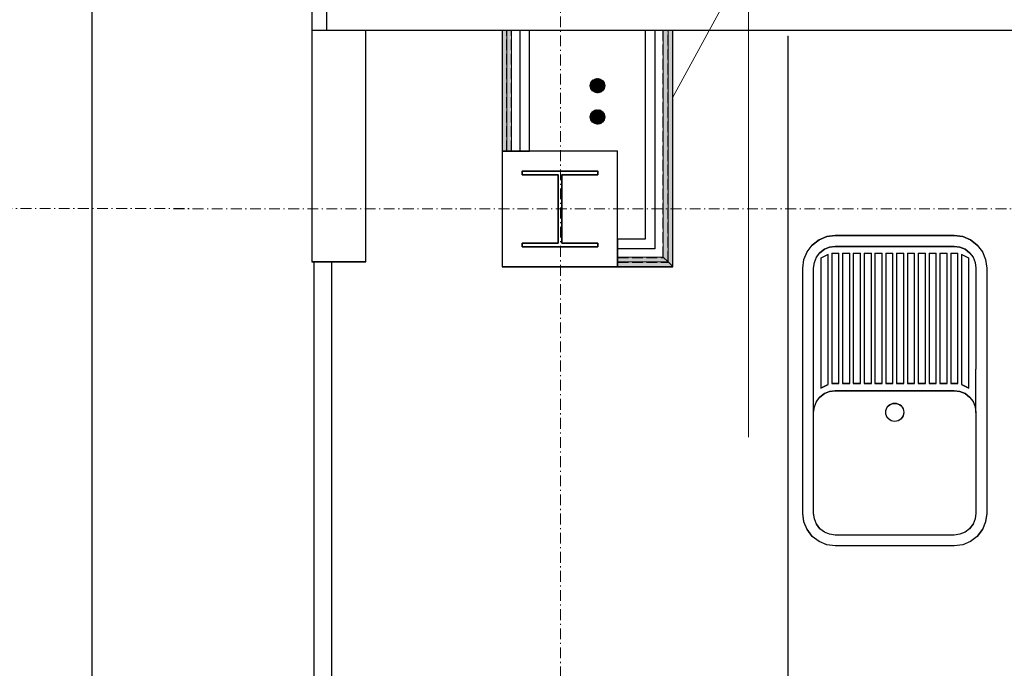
# Model space of a CAD drawing. Header units: millimetres. Extents: x -8642 to 28269, y -6609 to 3701.
# Tile 70 of 256: x 897 to 1170, y -4191 to -4011. Entities that reach past the tile are written whole.
import ezdxf

# ---------------------------------------------------------------- set-up
doc = ezdxf.new("R2010")
doc.units = ezdxf.units.MM
doc.header["$LTSCALE"] = 1000
doc.header["$MEASUREMENT"] = 0
for name, pattern in [('ArchiTECH.PC 1. Line Type', [0.004, 0.003, -0.001]), ('ArchiTECH.PC Solid Line Type', [0]), ('DASHED', [19.05, 12.7, -6.35]), ('rzut 1 pietra$0$ArchiTECH.PC 5. Line Type', [0.0053, 0.003, -0.001, 0.0003, -0.001]), ('rzut 1 pietra$0$ArchiTECH.PC Solid Line Type', [0]), ('SUFIT_1 PIETRO$0$ArchiTECH.PC Solid Line Type', [0])]:
    doc.linetypes.add(name, pattern=pattern)
doc.layers.add('IS_ARCH', color=254, linetype='Continuous', lineweight=18)
doc.layers.add('KLIMA_BEZ_ZMIAN', color=254, linetype='Continuous', lineweight=30)
for name, color, linetype in [('Kalka1', 254, 'Continuous'), ('Kalka14', 254, 'Continuous'), ('Kalka38', 254, 'Continuous'), ('Kalka6', 254, 'Continuous'), ('Kalka79', 254, 'Continuous'), ('SUFIT_1 PIETRO$0$ELEM KONSTRUKCJI - inwent', 254, 'Continuous'), ('SUFIT_1 PIETRO$0$INWENTARYZACJA', 254, 'Continuous'), ('SUFIT_1 PIETRO$0$Kalka 1', 254, 'Continuous'), ('SUFIT_1 PIETRO$0$LAYER79', 254, 'Continuous'), ('SUFIT_1 PIETRO$0$TYP SUFITÓW_NOWYCH', 254, 'Continuous')]:
    doc.layers.add(name, color=color, linetype=linetype)

msp = doc.modelspace()

# ---------------------------------------------------------------- hatches: boundary and pattern name
at = {"layer": 'Kalka38', "linetype": 'ArchiTECH.PC Solid Line Type', "true_color": 0x858585}
for points in [[(1032.53, -4047.42), (1032.53, -4013.92), (1031.23, -4013.92), (1031.23, -4047.42)], [(1033.83, -4047.42), (1033.83, -4013.92), (1032.53, -4013.92), (1032.53, -4047.42)], [(1077.2, -4078.12), (1077.2, -4013.92), (1075.9, -4013.92), (1075.9, -4076.82)], [(1078.5, -4013.92), (1077.2, -4013.92), (1077.2, -4078.12), (1078.5, -4079.42)], [(1063.23, -4078.12), (1077.2, -4078.12), (1075.9, -4076.82), (1063.23, -4076.82)], [(1078.5, -4079.42), (1077.2, -4078.12), (1063.23, -4078.12), (1063.23, -4079.42)]]:
    msp.add_hatch(color=252, dxfattribs=at).paths.add_polyline_path(points, flags=0)

# ---------------------------------------------------------------- linework, layer by layer
at = {"layer": 'IS_ARCH', "linetype": 'rzut 1 pietra$0$ArchiTECH.PC 5. Line Type'}
for p, q in [((1047.47, -3087.83), (1047.16, -6167.36)), ((-3575.49, -4062.89), (2865.34, -4063.51)), ((-3575.49, -4062.89), (8802.36, -4064.08))]:
    msp.add_line(p, q, dxfattribs=at)
at = {"layer": 'IS_ARCH', "linetype": 'rzut 1 pietra$0$ArchiTECH.PC Solid Line Type'}
for p, q in [((982.5, -3574.83), (982.5, -4013.84)), ((1099.5, -3908.02), (1099.5, -4126.6)), ((1125.38, -3946.68), (1078.5, -4032.45)), ((978.45, -3992.46), (978.45, -4015.46)), ((993.45, -4013.84), (978.45, -4013.84)), ((978.45, -4013.84), (978.45, -4077.96)), ((1887.37, -4013.84), (978.45, -4013.84)), ((993.45, -4077.96), (993.45, -4013.84)), ((1032.53, -4013.84), (1031.23, -4013.84)), ((1031.23, -4013.84), (1031.23, -4047.34)), ((1038.83, -4013.84), (1031.23, -4013.84)), ((1031.23, -4013.84), (1031.23, -4047.34)), ((1033.83, -4013.84), (1032.53, -4013.84)), ((1032.53, -4013.84), (1032.53, -4047.34)), ((1032.53, -4047.34), (1032.53, -4013.84)), ((1032.53, -4047.34), (1032.53, -4013.84)), ((1033.83, -4047.34), (1033.83, -4013.84)), ((1033.83, -4047.34), (1033.83, -4013.84)), ((1038.83, -4047.34), (1038.83, -4013.84)), ((1078.5, -4013.84), (1070.9, -4013.84)), ((1070.9, -4013.84), (1070.9, -4071.74)), ((1077.2, -4013.84), (1075.9, -4013.84)), ((1075.9, -4013.84), (1075.9, -4076.74)), ((1075.9, -4076.74), (1075.9, -4013.84)), ((1078.5, -4013.84), (1077.2, -4013.84)), ((1077.2, -4013.84), (1077.2, -4078.04)), ((1077.2, -4078.04), (1077.2, -4013.84)), ((1077.2, -4078.04), (1077.2, -4013.84)), ((1078.5, -4079.34), (1078.5, -4013.84)), ((1078.5, -4079.34), (1078.5, -4013.84)), ((1110.45, -4015.47), (1110.41, -4402.97)), ((1031.23, -4047.34), (1032.53, -4047.34)), ((1031.23, -4047.34), (1038.83, -4047.34)), ((1063.23, -4047.34), (1031.23, -4047.34)), ((1031.23, -4047.34), (1031.23, -4079.34)), ((1032.53, -4047.34), (1033.83, -4047.34)), ((1063.23, -4079.34), (1063.23, -4047.34)), ((1063.23, -4047.34), (1063.23, -4047.34)), ((1036.73, -4052.84), (1057.73, -4052.84)), ((1036.73, -4053.84), (1036.73, -4052.84)), ((1036.73, -4052.84), (1036.73, -4052.84)), ((1036.73, -4052.84), (1057.73, -4052.84)), ((1036.73, -4053.84), (1036.73, -4052.84)), ((1057.73, -4052.84), (1057.73, -4053.84)), ((1057.73, -4052.84), (1057.73, -4053.84)), ((1046.73, -4053.84), (1036.73, -4053.84)), ((1046.73, -4053.84), (1036.73, -4053.84)), ((1046.73, -4072.84), (1046.73, -4053.84)), ((1046.73, -4072.84), (1046.73, -4053.84)), ((1057.73, -4053.84), (1047.73, -4053.84)), ((1047.73, -4053.84), (1047.73, -4072.84)), ((1057.73, -4053.84), (1047.73, -4053.84)), ((1047.73, -4053.84), (1047.73, -4072.84)), ((1063.23, -4071.74), (1063.23, -4079.34)), ((1070.9, -4071.74), (1063.23, -4071.74)), ((1117.2, -4073.32), (1119.07, -4071.89)), ((1119.07, -4071.89), (1121.24, -4070.99)), ((1121.24, -4070.99), (1123.57, -4070.68)), ((1123.57, -4070.68), (1156.57, -4070.68)), ((1156.57, -4070.68), (1158.89, -4070.99)), ((1158.89, -4070.99), (1161.07, -4071.89)), ((1161.07, -4071.89), (1162.93, -4073.32)), ((1036.73, -4073.84), (1036.73, -4072.84)), ((1036.73, -4072.84), (1046.73, -4072.84)), ((1036.73, -4073.84), (1036.73, -4072.84)), ((1036.73, -4072.84), (1046.73, -4072.84)), ((1057.73, -4073.84), (1036.73, -4073.84)), ((1057.73, -4073.84), (1036.73, -4073.84)), ((1047.73, -4072.84), (1057.73, -4072.84)), ((1047.73, -4072.84), (1057.73, -4072.84)), ((1057.73, -4072.84), (1057.73, -4073.84)), ((1057.73, -4072.84), (1057.73, -4073.84)), ((1114.87, -4077.36), (1115.77, -4075.18)), ((1115.77, -4075.18), (1117.2, -4073.32)), ((1118.37, -4076.68), (1119.32, -4075.44)), ((1119.32, -4075.44), (1120.57, -4074.49)), ((1120.57, -4074.49), (1122.01, -4073.89)), ((1122.01, -4073.89), (1123.57, -4073.68)), ((1123.57, -4073.68), (1156.57, -4073.68)), ((1156.57, -4073.68), (1158.12, -4073.89)), ((1158.12, -4073.89), (1159.57, -4074.49)), ((1159.57, -4074.49), (1160.81, -4075.44)), ((1160.81, -4075.44), (1161.76, -4076.68)), ((1162.93, -4073.32), (1164.36, -4075.18)), ((1164.36, -4075.18), (1165.26, -4077.36)), ((978.45, -4077.96), (993.45, -4077.96)), ((979, -4077.96), (979, -4289.54)), ((984, -4077.96), (979, -4077.96)), ((984, -4289.54), (984, -4077.96)), ((1075.9, -4076.74), (1063.23, -4076.74)), ((1063.23, -4076.74), (1063.23, -4078.04)), ((1063.23, -4076.74), (1075.9, -4076.74)), ((1077.2, -4078.04), (1063.23, -4078.04)), ((1063.23, -4078.04), (1063.23, -4079.34)), ((1063.23, -4078.04), (1077.2, -4078.04)), ((1063.23, -4078.04), (1077.2, -4078.04)), ((1077.2, -4078.04), (1075.9, -4076.74)), ((1075.9, -4076.74), (1077.2, -4078.04)), ((1078.5, -4079.34), (1077.2, -4078.04)), ((1077.2, -4078.04), (1078.5, -4079.34)), ((1114.57, -4079.68), (1114.87, -4077.36)), ((1117.57, -4079.68), (1117.77, -4078.13)), ((1117.77, -4078.13), (1118.37, -4076.68)), ((1121.57, -4075.99), (1119.57, -4076.99)), ((1119.57, -4076.99), (1119.57, -4112.99)), ((1121.57, -4111.99), (1121.57, -4075.99)), ((1124.57, -4075.68), (1122.57, -4075.68)), ((1122.57, -4075.68), (1122.57, -4111.68)), ((1124.57, -4111.68), (1124.57, -4075.68)), ((1127.57, -4075.68), (1125.57, -4075.68)), ((1125.57, -4075.68), (1125.57, -4111.68)), ((1127.57, -4111.68), (1127.57, -4075.68)), ((1130.57, -4075.68), (1128.57, -4075.68)), ((1128.57, -4075.68), (1128.57, -4111.68)), ((1130.57, -4111.68), (1130.57, -4075.68)), ((1133.57, -4075.68), (1131.57, -4075.68)), ((1131.57, -4075.68), (1131.57, -4111.68)), ((1133.57, -4111.68), (1133.57, -4075.68)), ((1136.57, -4075.68), (1134.57, -4075.68)), ((1134.57, -4075.68), (1134.57, -4111.68)), ((1136.57, -4111.68), (1136.57, -4075.68)), ((1139.57, -4075.68), (1137.57, -4075.68)), ((1137.57, -4075.68), (1137.57, -4111.68)), ((1139.57, -4111.68), (1139.57, -4075.68)), ((1142.57, -4075.68), (1140.57, -4075.68)), ((1140.57, -4075.68), (1140.57, -4111.68)), ((1142.57, -4111.68), (1142.57, -4075.68)), ((1145.57, -4075.68), (1143.57, -4075.68)), ((1143.57, -4075.68), (1143.57, -4111.68)), ((1145.57, -4111.68), (1145.57, -4075.68)), ((1148.57, -4075.68), (1146.57, -4075.68)), ((1146.57, -4075.68), (1146.57, -4111.68)), ((1148.57, -4111.68), (1148.57, -4075.68)), ((1151.57, -4075.68), (1149.57, -4075.68)), ((1149.57, -4075.68), (1149.57, -4111.68)), ((1151.57, -4111.68), (1151.57, -4075.68)), ((1154.57, -4075.68), (1152.57, -4075.68)), ((1152.57, -4075.68), (1152.57, -4111.68)), ((1154.57, -4111.68), (1154.57, -4075.68)), ((1157.57, -4075.68), (1155.57, -4075.68)), ((1155.57, -4075.68), (1155.57, -4111.68)), ((1157.57, -4111.68), (1157.57, -4075.68)), ((1160.57, -4076.99), (1158.57, -4075.99)), ((1158.57, -4075.99), (1158.57, -4111.99)), ((1160.57, -4112.99), (1160.57, -4076.99)), ((1161.76, -4076.68), (1162.36, -4078.13)), ((1162.36, -4078.13), (1162.57, -4079.68)), ((1165.26, -4077.36), (1165.57, -4079.68)), ((1031.23, -4079.34), (1063.23, -4079.34)), ((1063.23, -4079.34), (1078.5, -4079.34)), ((1063.23, -4079.34), (1078.5, -4079.34)), ((1114.57, -4147.68), (1114.57, -4079.68)), ((1117.57, -4107.68), (1117.57, -4079.68)), ((1162.57, -4079.68), (1162.57, -4107.68)), ((1165.57, -4079.68), (1165.57, -4147.68)), ((1117.57, -4119.68), (1117.57, -4107.68)), ((1162.57, -4119.68), (1162.57, -4107.68)), ((1119.57, -4112.99), (1121.57, -4111.99)), ((1121.57, -4111.99), (1121.57, -4111.99)), ((1122.01, -4113.89), (1123.57, -4113.68)), ((1122.57, -4111.68), (1124.57, -4111.68)), ((1123.57, -4113.68), (1156.57, -4113.68)), ((1124.57, -4111.68), (1124.57, -4111.68)), ((1125.57, -4111.68), (1127.57, -4111.68)), ((1127.57, -4111.68), (1127.57, -4111.68)), ((1128.57, -4111.68), (1130.57, -4111.68)), ((1130.57, -4111.68), (1130.57, -4111.68)), ((1131.57, -4111.68), (1133.57, -4111.68)), ((1133.57, -4111.68), (1133.57, -4111.68)), ((1134.57, -4111.68), (1136.57, -4111.68)), ((1136.57, -4111.68), (1136.57, -4111.68)), ((1137.57, -4111.68), (1139.57, -4111.68)), ((1139.57, -4111.68), (1139.57, -4111.68)), ((1140.57, -4111.68), (1142.57, -4111.68)), ((1142.57, -4111.68), (1142.57, -4111.68)), ((1143.57, -4111.68), (1145.57, -4111.68)), ((1145.57, -4111.68), (1145.57, -4111.68)), ((1146.57, -4111.68), (1148.57, -4111.68)), ((1148.57, -4111.68), (1148.57, -4111.68)), ((1149.57, -4111.68), (1151.57, -4111.68)), ((1151.57, -4111.68), (1151.57, -4111.68)), ((1152.57, -4111.68), (1154.57, -4111.68)), ((1154.57, -4111.68), (1154.57, -4111.68)), ((1155.57, -4111.68), (1157.57, -4111.68)), ((1156.57, -4113.68), (1158.12, -4113.89)), ((1157.57, -4111.68), (1157.57, -4111.68)), ((1158.57, -4111.99), (1160.57, -4112.99)), ((1160.57, -4112.99), (1160.57, -4112.99)), ((1118.37, -4116.68), (1119.32, -4115.44)), ((1119.32, -4115.44), (1120.57, -4114.49)), ((1120.57, -4114.49), (1122.01, -4113.89)), ((1158.12, -4113.89), (1159.57, -4114.49)), ((1159.57, -4114.49), (1160.81, -4115.44)), ((1160.81, -4115.44), (1161.76, -4116.68)), ((1117.57, -4119.68), (1117.77, -4118.13)), ((1117.77, -4118.13), (1118.37, -4116.68)), ((1161.76, -4116.68), (1162.36, -4118.13)), ((1162.36, -4118.13), (1162.57, -4119.68)), ((1117.57, -4147.68), (1117.57, -4119.68)), ((1162.57, -4119.68), (1162.57, -4147.68)), ((1114.87, -4150.01), (1114.57, -4147.68)), ((1117.77, -4149.24), (1117.57, -4147.68)), ((1118.37, -4150.68), (1117.77, -4149.24)), ((1162.36, -4149.24), (1161.76, -4150.68)), ((1162.57, -4147.68), (1162.36, -4149.24)), ((1165.57, -4147.68), (1165.26, -4150.01)), ((1115.77, -4152.18), (1114.87, -4150.01)), ((1119.32, -4151.93), (1118.37, -4150.68)), ((1120.57, -4152.88), (1119.32, -4151.93)), ((1160.81, -4151.93), (1159.57, -4152.88)), ((1161.76, -4150.68), (1160.81, -4151.93)), ((1165.26, -4150.01), (1164.36, -4152.18)), ((1117.2, -4154.05), (1115.77, -4152.18)), ((1119.07, -4155.48), (1117.2, -4154.05)), ((1122.01, -4153.48), (1120.57, -4152.88)), ((1123.57, -4153.68), (1122.01, -4153.48)), ((1156.57, -4153.68), (1123.57, -4153.68)), ((1123.57, -4153.68), (1123.57, -4153.68)), ((1158.12, -4153.48), (1156.57, -4153.68)), ((1159.57, -4152.88), (1158.12, -4153.48)), ((1162.93, -4154.05), (1161.07, -4155.48)), ((1164.36, -4152.18), (1162.93, -4154.05)), ((1121.24, -4156.38), (1119.07, -4155.48)), ((1123.57, -4156.68), (1121.24, -4156.38)), ((1156.57, -4156.68), (1123.57, -4156.68)), ((1123.57, -4156.68), (1123.57, -4156.68)), ((1158.89, -4156.38), (1156.57, -4156.68)), ((1161.07, -4155.48), (1158.89, -4156.38))]:
    msp.add_line(p, q, dxfattribs=at)
msp.add_circle((1140.07, -4119.68), 2.5, dxfattribs=at)
at = {"layer": 'Kalka1', "color": 252, "linetype": 'ArchiTECH.PC Solid Line Type', "true_color": 0x858585}
for p, q in [((982.5, -3724.37), (982.5, -4013.92)), ((978.45, -3992.54), (978.45, -4015.54)), ((1887.37, -4013.92), (978.45, -4013.92))]:
    msp.add_line(p, q, dxfattribs=at)
at = {"layer": 'Kalka14', "color": 252, "linetype": 'ArchiTECH.PC Solid Line Type', "true_color": 0x858585}
for p, q in [((1063.23, -4047.42), (1031.23, -4047.42)), ((1031.23, -4047.42), (1031.23, -4079.42)), ((1063.23, -4079.42), (1063.23, -4047.42)), ((1057.73, -4052.92), (1036.73, -4052.92)), ((1036.73, -4052.92), (1036.73, -4053.92)), ((1057.73, -4053.92), (1057.73, -4052.92)), ((1036.73, -4053.92), (1046.73, -4053.92)), ((1046.73, -4053.92), (1046.73, -4072.92)), ((1047.73, -4072.92), (1047.73, -4053.92)), ((1047.73, -4053.92), (1057.73, -4053.92)), ((1046.73, -4072.92), (1036.73, -4072.92)), ((1036.73, -4072.92), (1036.73, -4073.92)), ((1036.73, -4073.92), (1057.73, -4073.92)), ((1057.73, -4072.92), (1047.73, -4072.92)), ((1057.73, -4073.92), (1057.73, -4072.92)), ((1031.23, -4079.42), (1063.23, -4079.42))]:
    msp.add_line(p, q, dxfattribs=at)
at = {"layer": 'Kalka38', "color": 252, "linetype": 'ArchiTECH.PC Solid Line Type', "true_color": 0x858585}
for p, q in [((1038.83, -4013.92), (1031.23, -4013.92)), ((1031.23, -4013.92), (1031.23, -4047.42)), ((1038.83, -4047.42), (1038.83, -4013.92)), ((1078.5, -4013.92), (1070.9, -4013.92)), ((1070.9, -4013.92), (1070.9, -4071.82)), ((1078.5, -4079.42), (1078.5, -4013.92)), ((1031.23, -4047.42), (1038.83, -4047.42)), ((1063.23, -4071.82), (1063.23, -4079.42)), ((1070.9, -4071.82), (1063.23, -4071.82)), ((1063.23, -4079.42), (1078.5, -4079.42))]:
    msp.add_line(p, q, dxfattribs=at)
at = {"layer": 'Kalka38', "color": 252, "linetype": 'ArchiTECH.PC 1. Line Type', "true_color": 0x858585}
for p, q in [((1032.53, -4047.42), (1032.53, -4013.92)), ((1033.83, -4047.42), (1033.83, -4013.92)), ((1075.9, -4076.82), (1075.9, -4013.92)), ((1077.2, -4078.12), (1077.2, -4013.92)), ((1063.23, -4076.82), (1075.9, -4076.82)), ((1063.23, -4078.12), (1077.2, -4078.12))]:
    msp.add_line(p, q, dxfattribs=at)
at = {"layer": 'Kalka6', "color": 252, "linetype": 'ArchiTECH.PC Solid Line Type', "true_color": 0x858585}
for p, q in [((993.45, -4013.92), (978.45, -4013.92)), ((978.45, -4013.92), (978.45, -4078.05)), ((993.45, -4078.05), (993.45, -4013.92)), ((1117.2, -4073.4), (1119.07, -4071.97)), ((1119.07, -4071.97), (1121.24, -4071.08)), ((1121.24, -4071.08), (1123.57, -4070.77)), ((1123.57, -4070.77), (1156.57, -4070.77)), ((1156.57, -4070.77), (1158.89, -4071.08)), ((1158.89, -4071.08), (1161.07, -4071.97)), ((1161.07, -4071.97), (1162.93, -4073.4)), ((1114.87, -4077.44), (1115.77, -4075.27)), ((1115.77, -4075.27), (1117.2, -4073.4)), ((1118.37, -4076.77), (1119.32, -4075.53)), ((1119.32, -4075.53), (1120.57, -4074.57)), ((1120.57, -4074.57), (1122.01, -4073.97)), ((1122.01, -4073.97), (1123.57, -4073.77)), ((1123.57, -4073.77), (1156.57, -4073.77)), ((1156.57, -4073.77), (1158.12, -4073.97)), ((1158.12, -4073.97), (1159.57, -4074.57)), ((1159.57, -4074.57), (1160.81, -4075.53)), ((1160.81, -4075.53), (1161.76, -4076.77)), ((1162.93, -4073.4), (1164.36, -4075.27)), ((1164.36, -4075.27), (1165.26, -4077.44)), ((978.45, -4078.05), (993.45, -4078.05)), ((979, -4078.05), (979, -4289.62)), ((984, -4078.05), (979, -4078.05)), ((984, -4289.62), (984, -4078.05)), ((1114.57, -4079.77), (1114.87, -4077.44)), ((1117.57, -4079.77), (1117.77, -4078.22)), ((1117.77, -4078.22), (1118.37, -4076.77)), ((1121.57, -4076.07), (1119.57, -4077.07)), ((1119.57, -4077.07), (1119.57, -4113.07)), ((1121.57, -4112.07), (1121.57, -4076.07)), ((1124.57, -4075.77), (1122.57, -4075.77)), ((1122.57, -4075.77), (1122.57, -4111.77)), ((1124.57, -4111.77), (1124.57, -4075.77)), ((1127.57, -4075.77), (1125.57, -4075.77)), ((1125.57, -4075.77), (1125.57, -4111.77)), ((1127.57, -4111.77), (1127.57, -4075.77)), ((1130.57, -4075.77), (1128.57, -4075.77)), ((1128.57, -4075.77), (1128.57, -4111.77)), ((1130.57, -4111.77), (1130.57, -4075.77)), ((1133.57, -4075.77), (1131.57, -4075.77)), ((1131.57, -4075.77), (1131.57, -4111.77)), ((1133.57, -4111.77), (1133.57, -4075.77)), ((1136.57, -4075.77), (1134.57, -4075.77)), ((1134.57, -4075.77), (1134.57, -4111.77)), ((1136.57, -4111.77), (1136.57, -4075.77)), ((1139.57, -4075.77), (1137.57, -4075.77)), ((1137.57, -4075.77), (1137.57, -4111.77)), ((1139.57, -4111.77), (1139.57, -4075.77)), ((1142.57, -4075.77), (1140.57, -4075.77)), ((1140.57, -4075.77), (1140.57, -4111.77)), ((1142.57, -4111.77), (1142.57, -4075.77)), ((1145.57, -4075.77), (1143.57, -4075.77)), ((1143.57, -4075.77), (1143.57, -4111.77)), ((1145.57, -4111.77), (1145.57, -4075.77)), ((1148.57, -4075.77), (1146.57, -4075.77)), ((1146.57, -4075.77), (1146.57, -4111.77)), ((1148.57, -4111.77), (1148.57, -4075.77)), ((1151.57, -4075.77), (1149.57, -4075.77)), ((1149.57, -4075.77), (1149.57, -4111.77)), ((1151.57, -4111.77), (1151.57, -4075.77)), ((1154.57, -4075.77), (1152.57, -4075.77)), ((1152.57, -4075.77), (1152.57, -4111.77)), ((1154.57, -4111.77), (1154.57, -4075.77)), ((1157.57, -4075.77), (1155.57, -4075.77)), ((1155.57, -4075.77), (1155.57, -4111.77)), ((1157.57, -4111.77), (1157.57, -4075.77)), ((1160.57, -4077.07), (1158.57, -4076.07)), ((1158.57, -4076.07), (1158.57, -4112.07)), ((1160.57, -4113.07), (1160.57, -4077.07)), ((1161.76, -4076.77), (1162.36, -4078.22)), ((1162.36, -4078.22), (1162.57, -4079.77)), ((1165.26, -4077.44), (1165.57, -4079.77)), ((1114.57, -4147.77), (1114.57, -4079.77)), ((1117.57, -4107.77), (1117.57, -4079.77)), ((1162.57, -4079.77), (1162.57, -4107.77)), ((1165.57, -4079.77), (1165.57, -4147.77)), ((1117.57, -4119.77), (1117.57, -4107.77)), ((1162.57, -4119.77), (1162.57, -4107.77)), ((1119.57, -4113.07), (1121.57, -4112.07)), ((1122.57, -4111.77), (1124.57, -4111.77)), ((1125.57, -4111.77), (1127.57, -4111.77)), ((1128.57, -4111.77), (1130.57, -4111.77)), ((1131.57, -4111.77), (1133.57, -4111.77)), ((1134.57, -4111.77), (1136.57, -4111.77)), ((1137.57, -4111.77), (1139.57, -4111.77)), ((1140.57, -4111.77), (1142.57, -4111.77)), ((1143.57, -4111.77), (1145.57, -4111.77)), ((1146.57, -4111.77), (1148.57, -4111.77)), ((1149.57, -4111.77), (1151.57, -4111.77)), ((1152.57, -4111.77), (1154.57, -4111.77)), ((1155.57, -4111.77), (1157.57, -4111.77)), ((1158.57, -4112.07), (1160.57, -4113.07)), ((1118.37, -4116.77), (1119.32, -4115.53)), ((1119.32, -4115.53), (1120.57, -4114.57)), ((1120.57, -4114.57), (1122.01, -4113.97)), ((1122.01, -4113.97), (1123.57, -4113.77)), ((1123.57, -4113.77), (1156.57, -4113.77)), ((1156.57, -4113.77), (1158.12, -4113.97)), ((1158.12, -4113.97), (1159.57, -4114.57)), ((1159.57, -4114.57), (1160.81, -4115.53)), ((1160.81, -4115.53), (1161.76, -4116.77)), ((1117.57, -4119.77), (1117.77, -4118.22)), ((1117.77, -4118.22), (1118.37, -4116.77)), ((1161.76, -4116.77), (1162.36, -4118.22)), ((1162.36, -4118.22), (1162.57, -4119.77)), ((1117.57, -4147.77), (1117.57, -4119.77)), ((1162.57, -4119.77), (1162.57, -4147.77)), ((1114.87, -4150.1), (1114.57, -4147.77)), ((1117.77, -4149.32), (1117.57, -4147.77)), ((1162.57, -4147.77), (1162.36, -4149.32)), ((1165.57, -4147.77), (1165.26, -4150.1)), ((1115.77, -4152.27), (1114.87, -4150.1)), ((1118.37, -4150.77), (1117.77, -4149.32)), ((1119.32, -4152.01), (1118.37, -4150.77)), ((1161.76, -4150.77), (1160.81, -4152.01)), ((1162.36, -4149.32), (1161.76, -4150.77)), ((1165.26, -4150.1), (1164.36, -4152.27)), ((1117.2, -4154.13), (1115.77, -4152.27)), ((1119.07, -4155.56), (1117.2, -4154.13)), ((1120.57, -4152.97), (1119.32, -4152.01)), ((1122.01, -4153.56), (1120.57, -4152.97)), ((1123.57, -4153.77), (1122.01, -4153.56)), ((1156.57, -4153.77), (1123.57, -4153.77)), ((1158.12, -4153.56), (1156.57, -4153.77)), ((1159.57, -4152.97), (1158.12, -4153.56)), ((1160.81, -4152.01), (1159.57, -4152.97)), ((1162.93, -4154.13), (1161.07, -4155.56)), ((1164.36, -4152.27), (1162.93, -4154.13)), ((1121.24, -4156.46), (1119.07, -4155.56)), ((1123.57, -4156.77), (1121.24, -4156.46)), ((1156.57, -4156.77), (1123.57, -4156.77)), ((1158.89, -4156.46), (1156.57, -4156.77)), ((1161.07, -4155.56), (1158.89, -4156.46))]:
    msp.add_line(p, q, dxfattribs=at)
msp.add_circle((1140.07, -4119.77), 2.5, dxfattribs=at)
at = {"layer": 'Kalka79', "color": 252, "linetype": 'ArchiTECH.PC Solid Line Type', "true_color": 0x858585}
msp.add_line((1110.45, -4015.56), (1110.41, -4403.06), dxfattribs=at)
at = {"layer": 'KLIMA_BEZ_ZMIAN', "ltscale": 0.05}
for p, q in [((1055.66, -4029.15), (1057.56, -4027.25)), ((1055.66, -4029.33), (1057.74, -4027.25)), ((1055.67, -4029.49), (1057.9, -4027.26)), ((1055.68, -4028.95), (1057.36, -4027.27)), ((1055.69, -4029.64), (1058.05, -4027.28)), ((1055.72, -4028.73), (1057.14, -4027.31)), ((1055.73, -4029.78), (1058.19, -4027.32)), ((1055.77, -4029.92), (1058.33, -4027.36)), ((1055.82, -4028.46), (1056.87, -4027.41)), ((1055.82, -4030.04), (1058.45, -4027.41)), ((1055.88, -4030.16), (1058.57, -4027.47)), ((1055.94, -4030.28), (1058.69, -4027.53)), ((1056.01, -4030.38), (1058.79, -4027.6)), ((1056.06, -4028.04), (1056.45, -4027.65)), ((1056.09, -4030.49), (1058.9, -4027.68)), ((1056.17, -4030.58), (1058.99, -4027.76)), ((1056.25, -4030.67), (1059.08, -4027.84)), ((1056.35, -4030.76), (1059.17, -4027.94)), ((1056.44, -4030.84), (1059.25, -4028.03)), ((1056.55, -4030.91), (1059.32, -4028.14)), ((1056.66, -4030.98), (1059.39, -4028.25)), ((1056.77, -4031.04), (1059.45, -4028.36)), ((1056.89, -4031.09), (1059.5, -4028.48)), ((1057.02, -4031.14), (1059.55, -4028.61)), ((1057.16, -4031.18), (1059.59, -4028.75)), ((1057.3, -4031.21), (1059.62, -4028.89)), ((1057.46, -4031.24), (1059.65, -4029.05)), ((1057.63, -4031.24), (1059.65, -4029.22)), ((1057.81, -4031.24), (1059.65, -4029.4)), ((1058.01, -4031.21), (1059.62, -4029.6)), ((1058.25, -4031.16), (1059.57, -4029.84)), ((1058.54, -4031.04), (1059.45, -4030.13))]:
    msp.add_line(p, q, dxfattribs=at)
at = {"layer": 'KLIMA_BEZ_ZMIAN', "linetype": 'DASHED', "ltscale": 0.5}
for p, q in [((1055.66, -4037.8), (1057.56, -4035.91)), ((1055.66, -4037.98), (1057.74, -4035.91)), ((1055.68, -4038.14), (1057.9, -4035.92)), ((1055.68, -4037.61), (1057.36, -4035.93)), ((1055.7, -4038.3), (1058.05, -4035.94)), ((1055.73, -4037.38), (1057.14, -4035.97)), ((1055.73, -4038.44), (1058.2, -4035.98)), ((1055.78, -4038.57), (1058.33, -4036.02)), ((1055.82, -4037.11), (1056.87, -4036.07)), ((1055.83, -4038.7), (1058.46, -4036.07)), ((1055.88, -4038.82), (1058.58, -4036.13)), ((1055.95, -4038.93), (1058.69, -4036.19)), ((1056.02, -4039.04), (1058.8, -4036.26)), ((1056.08, -4036.68), (1056.44, -4036.32)), ((1056.09, -4039.14), (1058.9, -4036.33)), ((1056.17, -4039.24), (1059, -4036.41)), ((1056.26, -4039.33), (1059.09, -4036.5)), ((1056.35, -4039.41), (1059.17, -4036.59)), ((1056.45, -4039.49), (1059.25, -4036.69)), ((1056.55, -4039.57), (1059.33, -4036.79)), ((1056.66, -4039.63), (1059.39, -4036.9)), ((1056.78, -4039.7), (1059.45, -4037.02)), ((1056.9, -4039.75), (1059.51, -4037.14)), ((1057.03, -4039.8), (1059.56, -4037.27)), ((1057.16, -4039.84), (1059.6, -4037.4)), ((1057.31, -4039.87), (1059.63, -4037.55)), ((1057.46, -4039.89), (1059.65, -4037.7)), ((1057.63, -4039.9), (1059.66, -4037.87)), ((1057.81, -4039.9), (1059.66, -4038.05)), ((1058.01, -4039.87), (1059.63, -4038.26)), ((1058.25, -4039.82), (1059.57, -4038.49)), ((1058.54, -4039.7), (1059.46, -4038.78))]:
    msp.add_line(p, q, dxfattribs=at)
at = {"layer": 'KLIMA_BEZ_ZMIAN', "ltscale": 0.05}
msp.add_circle((1057.65, -4029.24), 2, dxfattribs=at)
at = {"layer": 'KLIMA_BEZ_ZMIAN', "ltscale": 0.5}
msp.add_circle((1057.66, -4037.9), 2, dxfattribs=at)
at = {"layer": 'SUFIT_1 PIETRO$0$ELEM KONSTRUKCJI - inwent', "linetype": 'SUFIT_1 PIETRO$0$ArchiTECH.PC Solid Line Type'}
for p, q in [((1063.23, -4047.42), (1031.23, -4047.42)), ((1031.23, -4047.42), (1031.23, -4079.42)), ((1063.23, -4079.42), (1063.23, -4047.42)), ((1063.23, -4047.42), (1063.23, -4047.42)), ((1036.73, -4052.92), (1057.73, -4052.92)), ((1036.73, -4053.92), (1036.73, -4052.92)), ((1036.73, -4052.92), (1036.73, -4052.92)), ((1036.73, -4052.92), (1057.73, -4052.92)), ((1036.73, -4053.92), (1036.73, -4052.92)), ((1057.73, -4052.92), (1057.73, -4053.92)), ((1057.73, -4052.92), (1057.73, -4053.92)), ((1046.73, -4053.92), (1036.73, -4053.92)), ((1046.73, -4053.92), (1036.73, -4053.92)), ((1046.73, -4072.92), (1046.73, -4053.92)), ((1046.73, -4072.92), (1046.73, -4053.92)), ((1057.73, -4053.92), (1047.73, -4053.92)), ((1047.73, -4053.92), (1047.73, -4072.92)), ((1057.73, -4053.92), (1047.73, -4053.92)), ((1047.73, -4053.92), (1047.73, -4072.92)), ((1036.73, -4073.92), (1036.73, -4072.92)), ((1036.73, -4072.92), (1046.73, -4072.92)), ((1036.73, -4073.92), (1036.73, -4072.92)), ((1036.73, -4072.92), (1046.73, -4072.92)), ((1057.73, -4073.92), (1036.73, -4073.92)), ((1057.73, -4073.92), (1036.73, -4073.92)), ((1047.73, -4072.92), (1057.73, -4072.92)), ((1047.73, -4072.92), (1057.73, -4072.92)), ((1057.73, -4072.92), (1057.73, -4073.92)), ((1057.73, -4072.92), (1057.73, -4073.92)), ((1031.23, -4079.42), (1063.23, -4079.42))]:
    msp.add_line(p, q, dxfattribs=at)
at = {"layer": 'SUFIT_1 PIETRO$0$INWENTARYZACJA', "linetype": 'SUFIT_1 PIETRO$0$ArchiTECH.PC Solid Line Type'}
for p, q in [((993.45, -4013.92), (978.45, -4013.92)), ((978.45, -4013.92), (978.45, -4078.05)), ((993.45, -4078.05), (993.45, -4013.92)), ((1036.23, -4013.92), (1031.23, -4013.92)), ((1031.23, -4013.92), (1031.23, -4047.42)), ((1036.23, -4047.42), (1036.23, -4013.92)), ((1078.5, -4013.92), (1073.5, -4013.92)), ((1073.5, -4013.92), (1073.5, -4074.42)), ((1078.5, -4079.42), (1078.5, -4013.92)), ((1031.23, -4047.42), (1036.23, -4047.42)), ((1117.2, -4073.4), (1119.07, -4071.97)), ((1119.07, -4071.97), (1121.24, -4071.08)), ((1121.24, -4071.08), (1123.57, -4070.77)), ((1123.57, -4070.77), (1156.57, -4070.77)), ((1156.57, -4070.77), (1158.89, -4071.08)), ((1158.89, -4071.08), (1161.07, -4071.97)), ((1161.07, -4071.97), (1162.93, -4073.4)), ((1063.23, -4074.42), (1063.23, -4079.42)), ((1073.5, -4074.42), (1063.23, -4074.42)), ((1114.87, -4077.44), (1115.77, -4075.27)), ((1115.77, -4075.27), (1117.2, -4073.4)), ((1118.37, -4076.77), (1119.32, -4075.53)), ((1119.32, -4075.53), (1120.57, -4074.57)), ((1120.57, -4074.57), (1122.01, -4073.97)), ((1122.01, -4073.97), (1123.57, -4073.77)), ((1123.57, -4073.77), (1156.57, -4073.77)), ((1156.57, -4073.77), (1158.12, -4073.97)), ((1158.12, -4073.97), (1159.57, -4074.57)), ((1159.57, -4074.57), (1160.81, -4075.53)), ((1160.81, -4075.53), (1161.76, -4076.77)), ((1162.93, -4073.4), (1164.36, -4075.27)), ((1164.36, -4075.27), (1165.26, -4077.44)), ((978.45, -4078.05), (993.45, -4078.05)), ((979, -4078.05), (979, -4289.62)), ((984, -4078.05), (979, -4078.05)), ((984, -4289.62), (984, -4078.05)), ((1114.57, -4079.77), (1114.87, -4077.44)), ((1117.57, -4079.77), (1117.77, -4078.22)), ((1117.77, -4078.22), (1118.37, -4076.77)), ((1121.57, -4076.07), (1119.57, -4077.07)), ((1119.57, -4077.07), (1119.57, -4113.07)), ((1121.57, -4112.07), (1121.57, -4076.07)), ((1124.57, -4075.77), (1122.57, -4075.77)), ((1122.57, -4075.77), (1122.57, -4111.77)), ((1124.57, -4111.77), (1124.57, -4075.77)), ((1127.57, -4075.77), (1125.57, -4075.77)), ((1125.57, -4075.77), (1125.57, -4111.77)), ((1127.57, -4111.77), (1127.57, -4075.77)), ((1130.57, -4075.77), (1128.57, -4075.77)), ((1128.57, -4075.77), (1128.57, -4111.77)), ((1130.57, -4111.77), (1130.57, -4075.77)), ((1133.57, -4075.77), (1131.57, -4075.77)), ((1131.57, -4075.77), (1131.57, -4111.77)), ((1133.57, -4111.77), (1133.57, -4075.77)), ((1136.57, -4075.77), (1134.57, -4075.77)), ((1134.57, -4075.77), (1134.57, -4111.77)), ((1136.57, -4111.77), (1136.57, -4075.77)), ((1139.57, -4075.77), (1137.57, -4075.77)), ((1137.57, -4075.77), (1137.57, -4111.77)), ((1139.57, -4111.77), (1139.57, -4075.77)), ((1142.57, -4075.77), (1140.57, -4075.77)), ((1140.57, -4075.77), (1140.57, -4111.77)), ((1142.57, -4111.77), (1142.57, -4075.77)), ((1145.57, -4075.77), (1143.57, -4075.77)), ((1143.57, -4075.77), (1143.57, -4111.77)), ((1145.57, -4111.77), (1145.57, -4075.77)), ((1148.57, -4075.77), (1146.57, -4075.77)), ((1146.57, -4075.77), (1146.57, -4111.77)), ((1148.57, -4111.77), (1148.57, -4075.77)), ((1151.57, -4075.77), (1149.57, -4075.77)), ((1149.57, -4075.77), (1149.57, -4111.77)), ((1151.57, -4111.77), (1151.57, -4075.77)), ((1154.57, -4075.77), (1152.57, -4075.77)), ((1152.57, -4075.77), (1152.57, -4111.77)), ((1154.57, -4111.77), (1154.57, -4075.77)), ((1157.57, -4075.77), (1155.57, -4075.77)), ((1155.57, -4075.77), (1155.57, -4111.77)), ((1157.57, -4111.77), (1157.57, -4075.77)), ((1160.57, -4077.07), (1158.57, -4076.07)), ((1158.57, -4076.07), (1158.57, -4112.07)), ((1160.57, -4113.07), (1160.57, -4077.07)), ((1161.76, -4076.77), (1162.36, -4078.22)), ((1162.36, -4078.22), (1162.57, -4079.77)), ((1165.26, -4077.44), (1165.57, -4079.77)), ((1063.23, -4079.42), (1078.5, -4079.42)), ((1114.57, -4147.77), (1114.57, -4079.77)), ((1117.57, -4107.77), (1117.57, -4079.77)), ((1162.57, -4079.77), (1162.57, -4107.77)), ((1165.57, -4079.77), (1165.57, -4147.77)), ((1117.57, -4119.77), (1117.57, -4107.77)), ((1162.57, -4119.77), (1162.57, -4107.77)), ((1119.57, -4113.07), (1121.57, -4112.07)), ((1121.57, -4112.07), (1121.57, -4112.07)), ((1122.57, -4111.77), (1124.57, -4111.77)), ((1124.57, -4111.77), (1124.57, -4111.77)), ((1125.57, -4111.77), (1127.57, -4111.77)), ((1127.57, -4111.77), (1127.57, -4111.77)), ((1128.57, -4111.77), (1130.57, -4111.77)), ((1130.57, -4111.77), (1130.57, -4111.77)), ((1131.57, -4111.77), (1133.57, -4111.77)), ((1133.57, -4111.77), (1133.57, -4111.77)), ((1134.57, -4111.77), (1136.57, -4111.77)), ((1136.57, -4111.77), (1136.57, -4111.77)), ((1137.57, -4111.77), (1139.57, -4111.77)), ((1139.57, -4111.77), (1139.57, -4111.77)), ((1140.57, -4111.77), (1142.57, -4111.77)), ((1142.57, -4111.77), (1142.57, -4111.77)), ((1143.57, -4111.77), (1145.57, -4111.77)), ((1145.57, -4111.77), (1145.57, -4111.77)), ((1146.57, -4111.77), (1148.57, -4111.77)), ((1148.57, -4111.77), (1148.57, -4111.77)), ((1149.57, -4111.77), (1151.57, -4111.77)), ((1151.57, -4111.77), (1151.57, -4111.77)), ((1152.57, -4111.77), (1154.57, -4111.77)), ((1154.57, -4111.77), (1154.57, -4111.77)), ((1155.57, -4111.77), (1157.57, -4111.77)), ((1157.57, -4111.77), (1157.57, -4111.77)), ((1158.57, -4112.07), (1160.57, -4113.07)), ((1160.57, -4113.07), (1160.57, -4113.07)), ((1118.37, -4116.77), (1119.32, -4115.53)), ((1119.32, -4115.53), (1120.57, -4114.57)), ((1120.57, -4114.57), (1122.01, -4113.97)), ((1122.01, -4113.97), (1123.57, -4113.77)), ((1123.57, -4113.77), (1156.57, -4113.77)), ((1156.57, -4113.77), (1158.12, -4113.97)), ((1158.12, -4113.97), (1159.57, -4114.57)), ((1159.57, -4114.57), (1160.81, -4115.53)), ((1160.81, -4115.53), (1161.76, -4116.77)), ((1117.57, -4119.77), (1117.77, -4118.22)), ((1117.77, -4118.22), (1118.37, -4116.77)), ((1161.76, -4116.77), (1162.36, -4118.22)), ((1162.36, -4118.22), (1162.57, -4119.77)), ((1117.57, -4147.77), (1117.57, -4119.77)), ((1162.57, -4119.77), (1162.57, -4147.77)), ((1114.87, -4150.1), (1114.57, -4147.77)), ((1117.77, -4149.32), (1117.57, -4147.77)), ((1162.57, -4147.77), (1162.36, -4149.32)), ((1165.57, -4147.77), (1165.26, -4150.1)), ((1115.77, -4152.27), (1114.87, -4150.1)), ((1118.37, -4150.77), (1117.77, -4149.32)), ((1119.32, -4152.01), (1118.37, -4150.77)), ((1161.76, -4150.77), (1160.81, -4152.01)), ((1162.36, -4149.32), (1161.76, -4150.77)), ((1165.26, -4150.1), (1164.36, -4152.27)), ((1117.2, -4154.13), (1115.77, -4152.27)), ((1119.07, -4155.56), (1117.2, -4154.13)), ((1120.57, -4152.97), (1119.32, -4152.01)), ((1122.01, -4153.56), (1120.57, -4152.97)), ((1123.57, -4153.77), (1122.01, -4153.56)), ((1156.57, -4153.77), (1123.57, -4153.77)), ((1123.57, -4153.77), (1123.57, -4153.77)), ((1158.12, -4153.56), (1156.57, -4153.77)), ((1159.57, -4152.97), (1158.12, -4153.56)), ((1160.81, -4152.01), (1159.57, -4152.97)), ((1162.93, -4154.13), (1161.07, -4155.56)), ((1164.36, -4152.27), (1162.93, -4154.13)), ((1121.24, -4156.46), (1119.07, -4155.56)), ((1123.57, -4156.77), (1121.24, -4156.46)), ((1156.57, -4156.77), (1123.57, -4156.77)), ((1123.57, -4156.77), (1123.57, -4156.77)), ((1158.89, -4156.46), (1156.57, -4156.77)), ((1161.07, -4155.56), (1158.89, -4156.46))]:
    msp.add_line(p, q, dxfattribs=at)
msp.add_circle((1140.07, -4119.77), 2.5, dxfattribs=at)
at = {"layer": 'SUFIT_1 PIETRO$0$Kalka 1', "linetype": 'SUFIT_1 PIETRO$0$ArchiTECH.PC Solid Line Type'}
for p, q in [((982.5, -3574.92), (982.5, -4013.92)), ((978.45, -3992.54), (978.45, -4015.54)), ((1887.37, -4013.92), (978.45, -4013.92))]:
    msp.add_line(p, q, dxfattribs=at)
at = {"layer": 'SUFIT_1 PIETRO$0$LAYER79', "linetype": 'SUFIT_1 PIETRO$0$ArchiTECH.PC Solid Line Type'}
msp.add_line((1110.45, -4015.56), (1110.41, -4403.06), dxfattribs=at)
at = {"layer": 'SUFIT_1 PIETRO$0$TYP SUFITÓW_NOWYCH', "linetype": 'SUFIT_1 PIETRO$0$ArchiTECH.PC Solid Line Type'}
msp.add_line((917.49, -3599.92), (917.49, -4363.47), dxfattribs=at)

doc.saveas('drawing.dxf')
